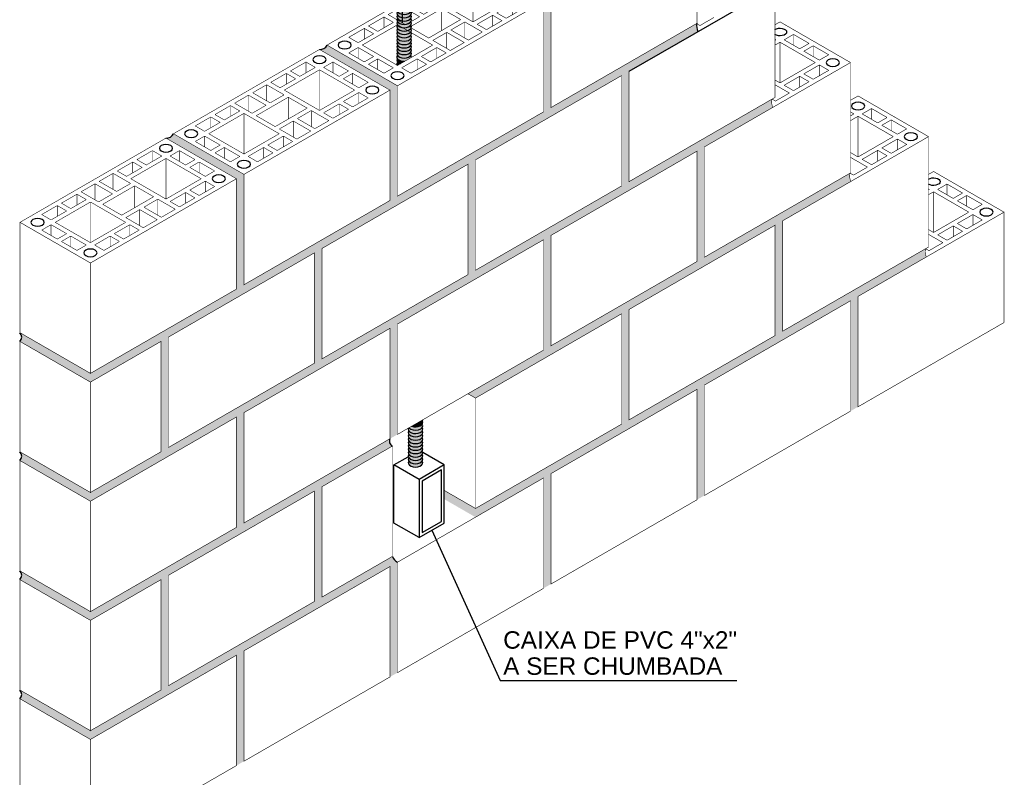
# Model space of a CAD drawing. Extents: x -98 to 248, y -55 to 13.
# Tile 54 of 117: x 149 to 159, y -51 to -44. Entities that reach past the tile are written whole.
import ezdxf

# ---------------------------------------------------------------- set-up
doc = ezdxf.new("R2010")
doc.units = 0
doc.header["$LTSCALE"] = 0.01
doc.styles.add('Arial', font='arial.ttf', dxfattribs={"height": 0.1})
doc.dimstyles.get("Standard").update_dxf_attribs({"dimtxt": 0.18, "dimasz": 0.18, "dimexe": 0.18, "dimexo": 0.0625, "dimgap": 0.09, "dimtad": 0, "dimtih": 1, "dimtoh": 1, "dimdec": 4, "dimzin": 0, "dimdsep": 46, "dimtxsty": 'Standard', "dimcen": 0.09, "dimadec": 0, "dimazin": 0, "dimtfac": 1, "dimtdec": 4, "dimtofl": 0, "dimtmove": 0, "dimatfit": 3, "dimfxl": 1, "dimtolj": 1, "dimtzin": 0, "dimarcsym": 0})

# ---------------------------------------------------------------- blocks, each defined once
blk = doc.blocks.new('A$C138C03AF')
at = {"color": 34, "const_width": 0.001}
for points in [[(0.0043, 0.1425), (0.1299, 0.215)], [(0.1299, 0.215), (0.2511, 0.145)], [(0.0799, 0.1779), (0.1067, 0.1934)], [(0.1067, 0.1934), (0.1067, 0.1748)], [(0.1067, 0.1934), (0.1228, 0.1841)], [(0.137, 0.1841), (0.1531, 0.1934)], [(0.1531, 0.1934), (0.1531, 0.1748)], [(0.1531, 0.1934), (0.1799, 0.1779)], [(0.0461, 0.1584), (0.0728, 0.1738)], [(0.0693, 0.145), (0.1299, 0.18)], [(0.0728, 0.1738), (0.0728, 0.1552)], [(0.0728, 0.1738), (0.0889, 0.1645)], [(0.0799, 0.1779), (0.096, 0.1686)], [(0.096, 0.1686), (0.1228, 0.1841)], [(0.1299, 0.18), (0.1299, 0.11)], [(0.1299, 0.18), (0.1905, 0.145)], [(0.137, 0.1841), (0.1638, 0.1686)], [(0.1638, 0.1686), (0.1799, 0.1779)], [(0.1709, 0.1645), (0.187, 0.1738)], [(0.187, 0.1738), (0.187, 0.1552)], [(0.187, 0.1738), (0.2137, 0.1584)], [(0.015, 0.1404), (0.039, 0.1543)], [(0.039, 0.1543), (0.039, 0.1266)], [(0.039, 0.1543), (0.0691, 0.1369)], [(0.0461, 0.1584), (0.0622, 0.1491)], [(0.0622, 0.1491), (0.0889, 0.1645)], [(0.1709, 0.1645), (0.1976, 0.1491)], [(0.2137, 0.1584), (0.1976, 0.1491)], [(0.0043, 0.1425), (-0.1212, 0.07)], [(0.0079, 0.1363), (-0.0161, 0.1225)], [(0, 0), (0.2511, 0.145)], [(0.0079, 0.1363), (0.038, 0.1189)], [(0.015, 0.1404), (0.0451, 0.123)], [(0.0451, 0.123), (0.0691, 0.1369)], [(0.0693, 0.145), (0.1299, 0.11)], [(0.1905, 0.145), (0.1299, 0.11)], [(0.1976, 0.1409), (0.1709, 0.1254)], [(0.1976, 0.1409), (0.1976, 0.1223)], [(0.1976, 0.1409), (0.2137, 0.1316)], [(-0.0232, 0.1184), (-0.05, 0.1029)], [(-0.0232, 0.1184), (-0.0232, 0.0998)], [(-0.0232, 0.1184), (-0.0071, 0.1091)], [(-0.0161, 0.1225), (0.014, 0.1051)], [(0.038, 0.1189), (0.014, 0.1051)], [(0.0487, 0.1169), (0.0762, 0.1328)], [(0.0762, 0.1328), (0.0762, 0.0952)], [(0.0762, 0.1328), (0.1088, 0.114)], [(0.1638, 0.1213), (0.137, 0.1059)], [(0.1638, 0.1213), (0.1638, 0.1027)], [(0.1638, 0.1213), (0.1799, 0.112)], [(0.1709, 0.1254), (0.187, 0.1161)], [(0.2137, 0.1316), (0.187, 0.1161)], [(0, 0.105), (-0.0606, 0.07)], [(-0.05, 0.1029), (-0.0339, 0.0936)], [(-0.0071, 0.1091), (-0.0339, 0.0936)], [(0, 0.105), (0.0606, 0.07)], [(0.0487, 0.1169), (0.0211, 0.101)], [(0.1088, 0.114), (0.0812, 0.0981)], [(0.1159, 0.1099), (0.0919, 0.096)], [(0.1159, 0.1099), (0.1159, 0.0822)], [(0.1159, 0.1099), (0.146, 0.0925)], [(0.137, 0.1059), (0.1531, 0.0966)], [(0.1799, 0.112), (0.1531, 0.0966)], [(-0.0571, 0.0988), (-0.0838, 0.0834)], [(-0.041, 0.0895), (-0.0677, 0.0741)], [(-0.0571, 0.0988), (-0.0571, 0.0802)], [(-0.0571, 0.0988), (-0.041, 0.0895)], [(0.0211, 0.101), (0.0537, 0.0822)], [(0.0537, 0.0822), (0.0812, 0.0981)], [(0.0608, 0.0781), (0.0848, 0.0919)], [(0.0848, 0.0919), (0.0848, 0.0642)], [(0.0848, 0.0919), (0.1149, 0.0745)], [(0.0919, 0.096), (0.122, 0.0786)], [(0.146, 0.0925), (0.122, 0.0786)], [(-0.1212, 0.07), (0, 0)], [(-0.0838, 0.0834), (-0.0677, 0.0741)], [(-0.0606, 0.07), (0, 0.035)], [(0, 0.035), (0.0606, 0.07)], [(0.0608, 0.0781), (0.0909, 0.0607)], [(0.0909, 0.0607), (0.1149, 0.0745)], [(-0.0677, 0.0659), (-0.0838, 0.0566)], [(-0.0838, 0.0566), (-0.0571, 0.0411)], [(-0.0677, 0.0659), (-0.0677, 0.0473)], [(-0.0677, 0.0659), (-0.041, 0.0504)], [(-0.041, 0.0504), (-0.0571, 0.0411)], [(0.041, 0.0504), (0.0677, 0.0659)], [(0.041, 0.0504), (0.0571, 0.0411)], [(0.0571, 0.0411), (0.0838, 0.0566)], [(0.0677, 0.0659), (0.0677, 0.0473)], [(0.0677, 0.0659), (0.0838, 0.0566)], [(-0.0339, 0.0463), (-0.05, 0.037)], [(-0.05, 0.037), (-0.0232, 0.0216)], [(-0.0339, 0.0463), (-0.0339, 0.0277)], [(-0.0339, 0.0463), (-0.0071, 0.0309)], [(0.0071, 0.0309), (0.0339, 0.0463)], [(0.0232, 0.0216), (0.05, 0.037)], [(0.0339, 0.0463), (0.0339, 0.0277)], [(0.0339, 0.0463), (0.05, 0.037)], [(-0.0232, 0.0216), (-0.0071, 0.0309)], [(0.0071, 0.0309), (0.0232, 0.0216)]]:
    blk.add_lwpolyline(points, dxfattribs=at)
at = {"color": 34, "extrusion": (0, 0, -1)}
for centre in [(0.1299, 0.1975), (0.2208, 0.145), (0, 0.0175)]:
    blk.add_ellipse(centre, major_axis=(0.0114, 0), ratio=0.577332, start_param=3.141593, end_param=9.424778, dxfattribs=at)
blk.add_ellipse((-0.0909, 0.07), major_axis=(-0.0114, 0), ratio=0.577332, dxfattribs=at)
blk = doc.blocks.new('A$C64AF29C9')
at = {"color": 34, "const_width": 0.001}
for points in [[(0.0047, 0.1558), (0.1421, 0.2351)], [(0.1421, 0.2351), (0.2746, 0.1586)], [(0.0874, 0.1946), (0.1167, 0.2115)], [(0.1167, 0.2115), (0.1167, 0.1911)], [(0.1167, 0.2115), (0.1343, 0.2013)], [(0.1498, 0.2013), (0.1674, 0.2115)], [(0.1674, 0.2115), (0.1674, 0.1911)], [(0.1674, 0.2115), (0.1967, 0.1946)], [(0.0504, 0.1732), (0.0796, 0.1901)], [(0.0758, 0.1586), (0.1421, 0.1968)], [(0.0796, 0.1901), (0.0796, 0.1698)], [(0.0796, 0.1901), (0.0973, 0.1799)], [(0.0874, 0.1946), (0.105, 0.1844)], [(0.105, 0.1844), (0.1343, 0.2013)], [(0.1421, 0.1968), (0.1421, 0.1203)], [(0.1421, 0.1968), (0.2083, 0.1586)], [(0.1498, 0.2013), (0.1791, 0.1844)], [(0.1791, 0.1844), (0.1967, 0.1946)], [(0.1868, 0.1799), (0.2045, 0.1901)], [(0.2045, 0.1901), (0.2045, 0.1698)], [(0.2045, 0.1901), (0.2337, 0.1732)], [(0.0164, 0.1536), (0.0426, 0.1687)], [(0.0426, 0.1687), (0.0426, 0.1384)], [(0.0426, 0.1687), (0.0756, 0.1497)], [(0.0504, 0.1732), (0.068, 0.163)], [(0.068, 0.163), (0.0973, 0.1799)], [(0.1868, 0.1799), (0.2161, 0.163)], [(0.2337, 0.1732), (0.2161, 0.163)], [(0.0047, 0.1558), (-0.1326, 0.0765)], [(0.0086, 0.1491), (-0.0176, 0.134)], [(0, 0), (0.2746, 0.1586)], [(0.0086, 0.1491), (0.0086, 0.1188)], [(0.0086, 0.1491), (0.0416, 0.1301)], [(0.0164, 0.1536), (0.0493, 0.1346)], [(0.0493, 0.1346), (0.0756, 0.1497)], [(0.0758, 0.1586), (0.1421, 0.1203)], [(0.2083, 0.1586), (0.1421, 0.1203)], [(0.2161, 0.1541), (0.1868, 0.1372)], [(0.2161, 0.1541), (0.2161, 0.1337)], [(0.2161, 0.1541), (0.2337, 0.1439)], [(-0.0254, 0.1295), (-0.0546, 0.1126)], [(-0.0254, 0.1295), (-0.0254, 0.1091)], [(-0.0254, 0.1295), (-0.0078, 0.1193)], [(-0.0176, 0.134), (0.0153, 0.1149)], [(0.0416, 0.1301), (0.0153, 0.1149)], [(0.0532, 0.1278), (0.0833, 0.1452)], [(0.0833, 0.1452), (0.0833, 0.1041)], [(0.0833, 0.1452), (0.1189, 0.1247)], [(0.1791, 0.1327), (0.1498, 0.1158)], [(0.1791, 0.1327), (0.1791, 0.1124)], [(0.1791, 0.1327), (0.1967, 0.1225)], [(0.1868, 0.1372), (0.2045, 0.127)], [(0.2337, 0.1439), (0.2045, 0.127)], [(0, 0.1148), (-0.0663, 0.0765)], [(-0.0546, 0.1126), (-0.037, 0.1024)], [(-0.0078, 0.1193), (-0.037, 0.1024)], [(0, 0.1148), (0, 0.0383)], [(0, 0.1148), (0.0663, 0.0765)], [(0.0532, 0.1278), (0.0231, 0.1104)], [(0.1189, 0.1247), (0.0888, 0.1073)], [(0.1267, 0.1202), (0.1005, 0.105)], [(0.1267, 0.1202), (0.1267, 0.0899)], [(0.1267, 0.1202), (0.1597, 0.1011)], [(0.1498, 0.1158), (0.1674, 0.1056)], [(0.1967, 0.1225), (0.1674, 0.1056)], [(-0.0624, 0.1081), (-0.0917, 0.0912)], [(-0.0448, 0.0979), (-0.0741, 0.081)], [(-0.0624, 0.1081), (-0.0624, 0.0878)], [(-0.0624, 0.1081), (-0.0448, 0.0979)], [(0.0231, 0.1104), (0.0587, 0.0899)], [(0.0587, 0.0899), (0.0888, 0.1073)], [(0.0665, 0.0854), (0.0927, 0.1005)], [(0.0927, 0.1005), (0.0927, 0.0703)], [(0.0927, 0.1005), (0.1257, 0.0815)], [(0.1005, 0.105), (0.1334, 0.086)], [(0.1597, 0.1011), (0.1334, 0.086)], [(-0.1326, 0.0765), (0, 0)], [(-0.0917, 0.0912), (-0.0741, 0.081)], [(-0.0663, 0.0765), (0, 0.0383)], [(0, 0.0383), (0.0663, 0.0765)], [(0.0665, 0.0854), (0.0994, 0.0664)], [(0.0994, 0.0664), (0.1257, 0.0815)], [(-0.0741, 0.0721), (-0.0917, 0.0619)], [(-0.0917, 0.0619), (-0.0624, 0.045)], [(-0.0741, 0.0721), (-0.0741, 0.0517)], [(-0.0741, 0.0721), (-0.0448, 0.0552)], [(-0.0448, 0.0552), (-0.0624, 0.045)], [(0.0448, 0.0552), (0.0741, 0.0721)], [(0.0448, 0.0552), (0.0624, 0.045)], [(0.0624, 0.045), (0.0917, 0.0619)], [(0.0741, 0.0721), (0.0741, 0.0517)], [(0.0741, 0.0721), (0.0917, 0.0619)], [(-0.037, 0.0507), (-0.0546, 0.0405)], [(-0.0546, 0.0405), (-0.0254, 0.0236)], [(-0.037, 0.0507), (-0.037, 0.0303)], [(-0.037, 0.0507), (-0.0078, 0.0338)], [(0.0078, 0.0338), (0.037, 0.0507)], [(0.0254, 0.0236), (0.0546, 0.0405)], [(0.037, 0.0507), (0.037, 0.0303)], [(0.037, 0.0507), (0.0546, 0.0405)], [(-0.0254, 0.0236), (-0.0078, 0.0338)], [(0.0078, 0.0338), (0.0254, 0.0236)]]:
    blk.add_lwpolyline(points, dxfattribs=at)
at = {"color": 34, "extrusion": (0, 0, -1)}
for centre in [(0.1421, 0.216), (0.2415, 0.1586), (0, 0.0191)]:
    blk.add_ellipse(centre, major_axis=(0.0125, 0), ratio=0.577332, start_param=3.141593, end_param=9.424778, dxfattribs=at)
blk.add_ellipse((-0.0994, 0.0765), major_axis=(-0.0125, 0), ratio=0.577332, dxfattribs=at)
blk = doc.blocks.new('A$C23FF663B')
at = {"color": 34, "const_width": 0.001}
for points in [[(-0.1342, 0.0625), (-0.1212, 0.07)], [(-0.1212, 0.07), (0, 0)], [(-0.1342, 0.0425), (-0.1283, 0.0391)], [(-0.1342, 0.0357), (-0.1283, 0.0391)], [(-0.1342, 0.0275), (-0.1212, 0.035)], [(-0.1212, 0.035), (-0.1212, -0.035)], [(-0.1212, 0.035), (-0.0606, 0)], [(-0.1141, 0.0391), (-0.098, 0.0484)], [(-0.1141, 0.0391), (-0.0874, 0.0236)], [(-0.098, 0.0484), (-0.098, 0.0298)], [(-0.098, 0.0484), (-0.0713, 0.0329)], [(-0.0874, 0.0236), (-0.0713, 0.0329)], [(-0.0803, 0.0195), (-0.0642, 0.0288)], [(-0.0803, 0.0195), (-0.0535, 0.0041)], [(-0.0642, 0.0288), (-0.0642, 0.0102)], [(-0.0642, 0.0288), (-0.0374, 0.0134)], [(-0.0606, 0), (-0.1212, -0.035)], [(-0.0374, 0.0134), (-0.0535, 0.0041)], [(-0.0535, -0.0041), (-0.0803, -0.0195)], [(-0.0374, -0.0134), (-0.0642, -0.0288)], [(-0.0535, -0.0041), (-0.0535, -0.0227)], [(-0.0535, -0.0041), (-0.0374, -0.0134)], [(-0.1342, -0.0275), (-0.1212, -0.035)], [(-0.0874, -0.0236), (-0.1141, -0.0391)], [(-0.0713, -0.0329), (-0.098, -0.0484)], [(-0.0874, -0.0236), (-0.0874, -0.0422)], [(-0.0874, -0.0236), (-0.0713, -0.0329)], [(-0.0803, -0.0195), (-0.0642, -0.0288)], [(-0.1342, -0.0357), (-0.1051, -0.0525)], [(-0.1141, -0.0391), (-0.098, -0.0484)], [(-0.135, -0.0629), (-0.1291, -0.0663)], [(-0.1051, -0.0525), (-0.1291, -0.0663)]]:
    blk.add_lwpolyline(points, dxfattribs=at)
at = {"color": 34, "extrusion": (0, 0, -1)}
for centre in [(-0.1212, 0.0525), (-0.0303, 0)]:
    blk.add_ellipse(centre, major_axis=(0.0114, 0), ratio=0.577332, start_param=3.141593, end_param=9.424778, dxfattribs=at)
blk = doc.blocks.new('A$C6AAB7626')
at = {"color": 34, "const_width": 0.001}
for points in [[(-0.1299, 0.065), (-0.1212, 0.07)], [(-0.1212, 0.07), (0, 0)], [(-0.1299, 0.04), (-0.1283, 0.0391)], [(-0.1299, 0.0382), (-0.1283, 0.0391)], [(-0.1299, 0.03), (-0.1212, 0.035)], [(-0.1212, 0.035), (-0.1212, -0.035)], [(-0.1212, 0.035), (-0.0606, 0)], [(-0.1141, 0.0391), (-0.098, 0.0484)], [(-0.1141, 0.0391), (-0.0874, 0.0236)], [(-0.098, 0.0484), (-0.098, 0.0298)], [(-0.098, 0.0484), (-0.0713, 0.0329)], [(-0.0874, 0.0236), (-0.0713, 0.0329)], [(-0.0803, 0.0195), (-0.0642, 0.0288)], [(-0.0803, 0.0195), (-0.0535, 0.0041)], [(-0.0642, 0.0288), (-0.0642, 0.0102)], [(-0.0642, 0.0288), (-0.0374, 0.0134)], [(-0.0606, 0), (-0.1212, -0.035)], [(-0.0374, 0.0134), (-0.0535, 0.0041)], [(-0.0535, -0.0041), (-0.0803, -0.0195)], [(-0.0374, -0.0134), (-0.0642, -0.0288)], [(-0.0535, -0.0041), (-0.0535, -0.0227)], [(-0.0535, -0.0041), (-0.0374, -0.0134)], [(-0.1299, -0.03), (-0.1212, -0.035)], [(-0.0874, -0.0236), (-0.1141, -0.0391)], [(-0.0713, -0.0329), (-0.098, -0.0484)], [(-0.0874, -0.0236), (-0.0874, -0.0422)], [(-0.0874, -0.0236), (-0.0713, -0.0329)], [(-0.0803, -0.0195), (-0.0642, -0.0288)], [(-0.1299, -0.0382), (-0.1051, -0.0525)], [(-0.1141, -0.0391), (-0.098, -0.0484)], [(-0.135, -0.0629), (-0.1291, -0.0663)], [(-0.1051, -0.0525), (-0.1291, -0.0663)]]:
    blk.add_lwpolyline(points, dxfattribs=at)
at = {"color": 34, "extrusion": (0, 0, -1)}
for centre, start_param, end_param in [((-0.1212, 0.0525), 3.848568, 8.717802), ((-0.0303, 0), 3.141593, 9.424778)]:
    blk.add_ellipse(centre, major_axis=(0.0114, 0), ratio=0.577332, start_param=start_param, end_param=end_param, dxfattribs=at)
blk = doc.blocks.new('A$C743468CE')
at = {"linetype": 'ByBlock'}
h = blk.add_hatch(color=40, dxfattribs=at)
edge = h.paths.add_edge_path()
edge.add_ellipse((-0.0492, 0.1409), major_axis=(0.0125, 0), ratio=0.577332, start_angle=0, end_angle=360)
edge = h.paths.add_edge_path(flags=16)
edge.add_ellipse((-0.0492, 0.1409), major_axis=(0.01, 0), ratio=0.577332, start_angle=0, end_angle=360)
h = blk.add_hatch(color=40, dxfattribs=at)
edge = h.paths.add_edge_path()
edge.add_ellipse((-0.0492, 0.1351), major_axis=(0.0125, 0), ratio=0.577332, start_angle=156.4218, end_angle=383.5782)
edge.add_ellipse((-0.0492, 0.1409), major_axis=(0.0125, 0), ratio=0.577332, start_angle=203.5782, end_angle=336.4218, ccw=False)
h = blk.add_hatch(color=40, dxfattribs=at)
edge = h.paths.add_edge_path()
edge.add_ellipse((-0.0492, 0.1294), major_axis=(0.0125, 0), ratio=0.577332, start_angle=156.4218, end_angle=383.5782)
edge.add_ellipse((-0.0492, 0.1351), major_axis=(0.0125, 0), ratio=0.577332, start_angle=203.5782, end_angle=336.4218, ccw=False)
h = blk.add_hatch(color=40, dxfattribs=at)
edge = h.paths.add_edge_path()
edge.add_ellipse((-0.0492, 0.1236), major_axis=(0.0125, 0), ratio=0.577332, start_angle=156.4218, end_angle=383.5782)
edge.add_ellipse((-0.0492, 0.1294), major_axis=(0.0125, 0), ratio=0.577332, start_angle=203.5782, end_angle=336.4218, ccw=False)
h = blk.add_hatch(color=40, dxfattribs=at)
edge = h.paths.add_edge_path()
edge.add_ellipse((-0.0492, 0.1178), major_axis=(0.0125, 0), ratio=0.577332, start_angle=156.4218, end_angle=383.5782)
edge.add_ellipse((-0.0492, 0.1236), major_axis=(0.0125, 0), ratio=0.577332, start_angle=203.5782, end_angle=336.4218, ccw=False)
h = blk.add_hatch(color=40, dxfattribs=at)
edge = h.paths.add_edge_path()
edge.add_ellipse((-0.0492, 0.112), major_axis=(0.0125, 0), ratio=0.577332, start_angle=156.4218, end_angle=383.5782)
edge.add_ellipse((-0.0492, 0.1178), major_axis=(0.0125, 0), ratio=0.577332, start_angle=203.5782, end_angle=336.4218, ccw=False)
h = blk.add_hatch(color=40, dxfattribs=at)
edge = h.paths.add_edge_path()
edge.add_ellipse((-0.0492, 0.1063), major_axis=(0.0125, 0), ratio=0.577332, start_angle=156.4218, end_angle=383.5782)
edge.add_ellipse((-0.0492, 0.112), major_axis=(0.0125, 0), ratio=0.577332, start_angle=203.5782, end_angle=336.4218, ccw=False)
h = blk.add_hatch(color=40, dxfattribs=at)
edge = h.paths.add_edge_path()
edge.add_ellipse((-0.0492, 0.1005), major_axis=(0.0125, 0), ratio=0.577332, start_angle=156.4218, end_angle=383.5782)
edge.add_ellipse((-0.0492, 0.1063), major_axis=(0.0125, 0), ratio=0.577332, start_angle=203.5782, end_angle=336.4218, ccw=False)
h = blk.add_hatch(color=40, dxfattribs=at)
edge = h.paths.add_edge_path()
edge.add_ellipse((-0.0492, 0.0947), major_axis=(0.0125, 0), ratio=0.577332, start_angle=156.4218, end_angle=383.5782)
edge.add_ellipse((-0.0492, 0.1005), major_axis=(0.0125, 0), ratio=0.577332, start_angle=203.5782, end_angle=336.4218, ccw=False)
h = blk.add_hatch(color=40, dxfattribs=at)
edge = h.paths.add_edge_path()
edge.add_ellipse((-0.0492, 0.0889), major_axis=(0.0125, 0), ratio=0.577332, start_angle=156.4218, end_angle=383.5782)
edge.add_ellipse((-0.0492, 0.0947), major_axis=(0.0125, 0), ratio=0.577332, start_angle=203.5782, end_angle=336.4218, ccw=False)
h = blk.add_hatch(color=40, dxfattribs=at)
edge = h.paths.add_edge_path()
edge.add_ellipse((-0.0492, 0.0832), major_axis=(0.0125, 0), ratio=0.577332, start_angle=156.4218, end_angle=383.5782)
edge.add_ellipse((-0.0492, 0.0889), major_axis=(0.0125, 0), ratio=0.577332, start_angle=203.5782, end_angle=336.4218, ccw=False)
h = blk.add_hatch(color=40, dxfattribs=at)
edge = h.paths.add_edge_path()
edge.add_ellipse((-0.0492, 0.0774), major_axis=(0.0125, 0), ratio=0.577332, start_angle=156.4218, end_angle=383.5782)
edge.add_ellipse((-0.0492, 0.0832), major_axis=(0.0125, 0), ratio=0.577332, start_angle=203.5782, end_angle=336.4218, ccw=False)
h = blk.add_hatch(color=40, dxfattribs=at)
edge = h.paths.add_edge_path()
edge.add_ellipse((-0.0492, 0.0716), major_axis=(0.0125, 0), ratio=0.577332, start_angle=156.4218, end_angle=383.5782)
edge.add_ellipse((-0.0492, 0.0774), major_axis=(0.0125, 0), ratio=0.577332, start_angle=203.5782, end_angle=336.4218, ccw=False)
h = blk.add_hatch(color=40, dxfattribs=at)
edge = h.paths.add_edge_path()
edge.add_ellipse((-0.0492, 0.0659), major_axis=(0.0125, 0), ratio=0.577332, start_angle=156.4218, end_angle=383.5782)
edge.add_ellipse((-0.0492, 0.0716), major_axis=(0.0125, 0), ratio=0.577332, start_angle=203.5782, end_angle=336.4218, ccw=False)
h = blk.add_hatch(color=40, dxfattribs=at)
edge = h.paths.add_edge_path()
edge.add_ellipse((-0.0492, 0.0601), major_axis=(0.0125, 0), ratio=0.577332, start_angle=156.4218, end_angle=383.5782)
edge.add_ellipse((-0.0492, 0.0659), major_axis=(0.0125, 0), ratio=0.577332, start_angle=203.5782, end_angle=336.4218, ccw=False)
h = blk.add_hatch(color=40, dxfattribs=at)
edge = h.paths.add_edge_path()
edge.add_ellipse((-0.0492, 0.0543), major_axis=(0.0125, 0), ratio=0.577332, start_angle=156.4218, end_angle=383.5782)
edge.add_ellipse((-0.0492, 0.0601), major_axis=(0.0125, 0), ratio=0.577332, start_angle=203.5782, end_angle=336.4218, ccw=False)
h = blk.add_hatch(color=40, dxfattribs=at)
edge = h.paths.add_edge_path()
edge.add_ellipse((-0.0492, 0.0485), major_axis=(0.0125, 0), ratio=0.577332, start_angle=156.4218, end_angle=383.5782)
edge.add_ellipse((-0.0492, 0.0543), major_axis=(0.0125, 0), ratio=0.577332, start_angle=203.5782, end_angle=336.4218, ccw=False)
h = blk.add_hatch(color=40, dxfattribs=at)
edge = h.paths.add_edge_path()
edge.add_ellipse((-0.0492, 0.0428), major_axis=(0.0125, 0), ratio=0.577332, start_angle=156.4218, end_angle=383.5782)
edge.add_ellipse((-0.0492, 0.0485), major_axis=(0.0125, 0), ratio=0.577332, start_angle=203.5782, end_angle=336.4218, ccw=False)
h = blk.add_hatch(color=40, dxfattribs=at)
edge = h.paths.add_edge_path()
edge.add_ellipse((-0.0492, 0.037), major_axis=(0.0125, 0), ratio=0.577332, start_angle=156.4218, end_angle=383.5782)
edge.add_ellipse((-0.0492, 0.0428), major_axis=(0.0125, 0), ratio=0.577332, start_angle=203.5782, end_angle=336.4218, ccw=False)
h = blk.add_hatch(color=40, dxfattribs=at)
edge = h.paths.add_edge_path()
edge.add_ellipse((-0.0492, 0.0312), major_axis=(0.0125, 0), ratio=0.577332, start_angle=156.4218, end_angle=383.5782)
edge.add_ellipse((-0.0492, 0.037), major_axis=(0.0125, 0), ratio=0.577332, start_angle=203.5782, end_angle=336.4218, ccw=False)
h = blk.add_hatch(color=40, dxfattribs=at)
edge = h.paths.add_edge_path()
edge.add_ellipse((-0.0492, 0.0254), major_axis=(0.0125, 0), ratio=0.577332, start_angle=156.4218, end_angle=383.5782)
edge.add_ellipse((-0.0492, 0.0312), major_axis=(0.0125, 0), ratio=0.577332, start_angle=203.5782, end_angle=336.4218, ccw=False)
h = blk.add_hatch(color=40, dxfattribs=at)
edge = h.paths.add_edge_path()
edge.add_ellipse((-0.0492, 0.0197), major_axis=(0.0125, 0), ratio=0.577332, start_angle=156.4218, end_angle=383.5782)
edge.add_ellipse((-0.0492, 0.0254), major_axis=(0.0125, 0), ratio=0.577332, start_angle=203.5782, end_angle=336.4218, ccw=False)
h = blk.add_hatch(color=40, dxfattribs=at)
edge = h.paths.add_edge_path()
edge.add_ellipse((-0.0492, 0.0139), major_axis=(0.0125, 0), ratio=0.577332, start_angle=156.4218, end_angle=383.5782)
edge.add_ellipse((-0.0492, 0.0197), major_axis=(0.0125, 0), ratio=0.577332, start_angle=203.5782, end_angle=336.4218, ccw=False)
h = blk.add_hatch(color=40, dxfattribs=at)
edge = h.paths.add_edge_path()
edge.add_ellipse((-0.0492, 0.0081), major_axis=(0.0125, 0), ratio=0.577332, start_angle=156.4218, end_angle=383.5782)
edge.add_ellipse((-0.0492, 0.0139), major_axis=(0.0125, 0), ratio=0.577332, start_angle=203.5782, end_angle=336.4218, ccw=False)
h = blk.add_hatch(color=40, dxfattribs=at)
edge = h.paths.add_edge_path()
edge.add_ellipse((-0.0492, 0.0023), major_axis=(0.0125, 0), ratio=0.577332, start_angle=156.4218, end_angle=383.5782)
edge.add_ellipse((-0.0492, 0.0081), major_axis=(0.0125, 0), ratio=0.577332, start_angle=203.5782, end_angle=336.4218, ccw=False)
h = blk.add_hatch(color=40, dxfattribs=at)
edge = h.paths.add_edge_path()
edge.add_ellipse((-0.0492, -0.0034), major_axis=(0.0125, 0), ratio=0.577332, start_angle=156.4218, end_angle=383.5782)
edge.add_ellipse((-0.0492, 0.0023), major_axis=(0.0125, 0), ratio=0.577332, start_angle=203.5782, end_angle=336.4218, ccw=False)
h = blk.add_hatch(color=40, dxfattribs=at)
edge = h.paths.add_edge_path()
edge.add_ellipse((-0.0492, -0.0092), major_axis=(0.0125, 0), ratio=0.577332, start_angle=156.4218, end_angle=383.5782)
edge.add_ellipse((-0.0492, -0.0034), major_axis=(0.0125, 0), ratio=0.577332, start_angle=203.5782, end_angle=336.4218, ccw=False)
h = blk.add_hatch(color=40, dxfattribs=at)
edge = h.paths.add_edge_path()
edge.add_ellipse((-0.0492, -0.015), major_axis=(0.0125, 0), ratio=0.577332, start_angle=156.4218, end_angle=383.5782)
edge.add_ellipse((-0.0492, -0.0092), major_axis=(0.0125, 0), ratio=0.577332, start_angle=203.5782, end_angle=336.4218, ccw=False)
h = blk.add_hatch(color=40, dxfattribs=at)
edge = h.paths.add_edge_path()
edge.add_ellipse((-0.0492, -0.0207), major_axis=(0.0125, 0), ratio=0.577332, start_angle=356.4163, end_angle=383.5782)
edge.add_ellipse((-0.0492, -0.015), major_axis=(0.0125, 0), ratio=0.577332, start_angle=203.5782, end_angle=336.4218, ccw=False)
edge.add_ellipse((-0.0492, -0.0207), major_axis=(0.0125, 0), ratio=0.577332, start_angle=156.4218, end_angle=203.5782)
edge.add_ellipse((-0.0492, -0.0207), major_axis=(0.0125, 0), ratio=0.577332, start_angle=203.5782, end_angle=273.5837)
edge.add_line((-0.0484, -0.0279), (-0.0367, -0.0212))
for points in [[(-0.0562, -0.0325), (-0.0484, -0.0279), (-0.0487, -0.028), (-0.0492, -0.028), (-0.0496, -0.028), (-0.0501, -0.0279), (-0.0505, -0.0279), (-0.051, -0.0279), (-0.0514, -0.0278), (-0.0519, -0.0278), (-0.0523, -0.0277), (-0.0528, -0.0277), (-0.0532, -0.0276), (-0.0536, -0.0275), (-0.054, -0.0274), (-0.0545, -0.0273), (-0.0549, -0.0272), (-0.0553, -0.0271), (-0.0557, -0.0269), (-0.056, -0.0268), (-0.0564, -0.0266), (-0.0568, -0.0265), (-0.0571, -0.0263), (-0.0575, -0.0262), (-0.0578, -0.026), (-0.0581, -0.0258), (-0.0584, -0.0256), (-0.0587, -0.0254), (-0.059, -0.0252), (-0.0593, -0.025), (-0.0596, -0.0248), (-0.0598, -0.0246), (-0.06, -0.0243), (-0.0603, -0.0241), (-0.0605, -0.0239), (-0.0606, -0.0236), (-0.0609, -0.024), (-0.0612, -0.0245), (-0.0614, -0.0249), (-0.0615, -0.0253), (-0.0616, -0.0258), (-0.0617, -0.0262), (-0.0617, -0.0267), (-0.0616, -0.0271), (-0.0616, -0.0276), (-0.0614, -0.028), (-0.0612, -0.0284), (-0.061, -0.0289), (-0.0607, -0.0293), (-0.0604, -0.0297), (-0.0601, -0.0301), (-0.0597, -0.0305), (-0.0592, -0.0308), (-0.0587, -0.0312), (-0.0582, -0.0315), (-0.0577, -0.0318), (-0.0571, -0.0321), (-0.0565, -0.0324)], [(-0.0606, -0.035), (-0.0563, -0.0325), (-0.0564, -0.0324), (-0.0568, -0.0323), (-0.0571, -0.0321), (-0.0575, -0.0319), (-0.0578, -0.0317), (-0.0581, -0.0316), (-0.0584, -0.0314), (-0.0587, -0.0312), (-0.059, -0.031), (-0.0593, -0.0308), (-0.0596, -0.0306), (-0.0598, -0.0303), (-0.06, -0.0301), (-0.0603, -0.0299), (-0.0605, -0.0296), (-0.0606, -0.0294), (-0.0609, -0.0298), (-0.0612, -0.0302), (-0.0614, -0.0307), (-0.0615, -0.0311), (-0.0616, -0.0316), (-0.0617, -0.032), (-0.0617, -0.0325), (-0.0616, -0.0329), (-0.0616, -0.0333), (-0.0614, -0.0338), (-0.0612, -0.0342), (-0.061, -0.0346), (-0.0609, -0.0349)]]:
    blk.add_hatch(color=40, dxfattribs=at).paths.add_polyline_path(points)
blk.add_lwpolyline([(-0.0527, 0.0663), (-0.0527, 0.0386)])
for centre, start_param, end_param in [((-0.0492, 0.1351), 2.730076, 6.694702), ((-0.0492, 0.1294), 2.730076, 6.694702), ((-0.0492, 0.1236), 2.730076, 6.694702), ((-0.0492, 0.1178), 2.730076, 6.694702), ((-0.0492, 0.112), 2.730076, 6.694702), ((-0.0492, 0.1063), 2.730076, 6.694702), ((-0.0492, 0.1005), 2.730076, 6.694702), ((-0.0492, 0.0947), 2.730076, 6.694702), ((-0.0492, 0.0889), 2.730076, 6.694702), ((-0.0492, 0.0832), 2.730076, 6.694702), ((-0.0492, 0.0774), 2.730076, 6.694702), ((-0.0492, 0.0716), 2.730076, 6.694702), ((-0.0492, 0.0659), 2.730076, 6.694702), ((-0.0492, 0.0601), 2.730076, 6.694702), ((-0.0492, 0.0543), 2.730076, 6.694702), ((-0.0492, 0.0485), 2.730076, 6.694702), ((-0.0492, 0.0428), 2.730076, 6.694702), ((-0.0492, 0.037), 2.730076, 6.694702), ((-0.0492, 0.0312), 2.730076, 6.694702), ((-0.0492, 0.0254), 2.730076, 6.694702), ((-0.0492, 0.0197), 2.730076, 6.694702), ((-0.0492, 0.0139), 2.730076, 6.694702), ((-0.0492, 0.0081), 2.730076, 6.694702), ((-0.0492, 0.0023), 2.730076, 6.694702), ((-0.0492, -0.0034), 2.730076, 6.694702), ((-0.0492, -0.0092), 2.730076, 6.694702), ((-0.0492, -0.015), 2.730076, 6.694702), ((-0.0492, -0.0265), 2.730076, 4.112287), ((-0.0492, -0.0207), 2.730076, 4.774937), ((-0.0492, -0.0323), 2.730076, 3.503468), ((-0.0492, -0.0207), 6.220637, 6.694702)]:
    blk.add_ellipse(centre, major_axis=(0.0125, 0), ratio=0.577332, start_param=start_param, end_param=end_param)
for major_axis in [(0.0125, 0), (0.01, 0)]:
    blk.add_ellipse((-0.0492, 0.1409), major_axis=major_axis, ratio=0.577332)
blk = doc.blocks.new('A$C60A73B96')
at = {"linetype": 'ByBlock'}
for points in [[(-0.0338, 0.079), (-0.0331, 0.0788), (-0.0324, 0.0787), (-0.0317, 0.0785), (-0.0309, 0.0784), (-0.0302, 0.0783), (-0.0294, 0.0782), (-0.0287, 0.0782), (-0.0279, 0.0782), (-0.0271, 0.0782), (-0.0263, 0.0782), (-0.0256, 0.0783), (-0.0248, 0.0784), (-0.0241, 0.0785), (-0.0233, 0.0787), (-0.0226, 0.0788), (-0.0219, 0.079), (-0.0213, 0.0793), (-0.0206, 0.0795), (-0.02, 0.0798), (-0.0194, 0.0801), (-0.0189, 0.0804), (-0.0183, 0.0807), (-0.0179, 0.0811), (-0.0174, 0.0814), (-0.017, 0.0818), (-0.0167, 0.0822), (-0.0163, 0.0826), (-0.0161, 0.083), (-0.0158, 0.0835), (-0.0157, 0.0839), (-0.0155, 0.0843), (-0.0154, 0.0848), (-0.0154, 0.0852), (-0.0154, 0.0857), (-0.0154, 0.0861), (-0.0155, 0.0866), (-0.0157, 0.087), (-0.0159, 0.0874), (-0.0161, 0.0878), (-0.0164, 0.0883), (-0.0166, 0.088), (-0.0168, 0.0878), (-0.017, 0.0876), (-0.0173, 0.0873), (-0.0175, 0.0871), (-0.0178, 0.0869), (-0.018, 0.0867), (-0.0183, 0.0865), (-0.0186, 0.0863), (-0.0189, 0.0861), (-0.0193, 0.0859), (-0.0196, 0.0857), (-0.0199, 0.0856), (-0.0203, 0.0854), (-0.0207, 0.0853), (-0.021, 0.0851), (-0.0214, 0.085), (-0.0218, 0.0848), (-0.0222, 0.0847), (-0.0226, 0.0846), (-0.023, 0.0845), (-0.0235, 0.0844), (-0.0239, 0.0843), (-0.0243, 0.0842), (-0.0247, 0.0842), (-0.0252, 0.0841), (-0.0256, 0.0841), (-0.0261, 0.084), (-0.0262, 0.084), (-0.0345, 0.0792)], [(-0.0155, 0.0902), (-0.0262, 0.084), (-0.0256, 0.0841), (-0.0248, 0.0842), (-0.0241, 0.0843), (-0.0233, 0.0844), (-0.0226, 0.0846), (-0.0219, 0.0848), (-0.0213, 0.085), (-0.0206, 0.0853), (-0.02, 0.0855), (-0.0194, 0.0858), (-0.0189, 0.0861), (-0.0183, 0.0865), (-0.0179, 0.0868), (-0.0174, 0.0872), (-0.017, 0.0876), (-0.0167, 0.088), (-0.0163, 0.0884), (-0.0161, 0.0888), (-0.0158, 0.0892), (-0.0157, 0.0897), (-0.0155, 0.0901)], [(-0.0345, 0.0792), (-0.0392, 0.0765), (-0.0391, 0.0764), (-0.0387, 0.076), (-0.0383, 0.0757), (-0.0379, 0.0753), (-0.0374, 0.0749), (-0.0369, 0.0746), (-0.0363, 0.0743), (-0.0358, 0.074), (-0.0351, 0.0737), (-0.0345, 0.0735), (-0.0338, 0.0733), (-0.0331, 0.0731), (-0.0324, 0.0729), (-0.0317, 0.0727), (-0.0309, 0.0726), (-0.0302, 0.0725), (-0.0294, 0.0724), (-0.0287, 0.0724), (-0.0279, 0.0724), (-0.0271, 0.0724), (-0.0263, 0.0724), (-0.0256, 0.0725), (-0.0248, 0.0726), (-0.0241, 0.0727), (-0.0233, 0.0729), (-0.0226, 0.0731), (-0.0219, 0.0733), (-0.0213, 0.0735), (-0.0206, 0.0737), (-0.02, 0.074), (-0.0194, 0.0743), (-0.0189, 0.0746), (-0.0183, 0.0749), (-0.0179, 0.0753), (-0.0174, 0.0757), (-0.017, 0.076), (-0.0167, 0.0764), (-0.0163, 0.0768), (-0.0161, 0.0773), (-0.0158, 0.0777), (-0.0157, 0.0781), (-0.0155, 0.0786), (-0.0154, 0.079), (-0.0154, 0.0794), (-0.0154, 0.0799), (-0.0154, 0.0803), (-0.0155, 0.0808), (-0.0157, 0.0812), (-0.0159, 0.0817), (-0.0161, 0.0821), (-0.0164, 0.0825), (-0.0166, 0.0823), (-0.0168, 0.082), (-0.017, 0.0818), (-0.0173, 0.0816), (-0.0175, 0.0813), (-0.0178, 0.0811), (-0.018, 0.0809), (-0.0183, 0.0807), (-0.0186, 0.0805), (-0.0189, 0.0803), (-0.0193, 0.0801), (-0.0196, 0.08), (-0.0199, 0.0798), (-0.0203, 0.0796), (-0.0207, 0.0795), (-0.021, 0.0793), (-0.0214, 0.0792), (-0.0218, 0.0791), (-0.0222, 0.0789), (-0.0226, 0.0788), (-0.023, 0.0787), (-0.0235, 0.0786), (-0.0239, 0.0785), (-0.0243, 0.0785), (-0.0247, 0.0784), (-0.0252, 0.0783), (-0.0256, 0.0783), (-0.0261, 0.0782), (-0.0265, 0.0782), (-0.027, 0.0782), (-0.0274, 0.0782), (-0.0279, 0.0782), (-0.0283, 0.0782), (-0.0288, 0.0782), (-0.0292, 0.0782), (-0.0297, 0.0782), (-0.0301, 0.0783), (-0.0306, 0.0783), (-0.031, 0.0784), (-0.0315, 0.0785), (-0.0319, 0.0785), (-0.0323, 0.0786), (-0.0327, 0.0787), (-0.0331, 0.0788), (-0.0336, 0.0789), (-0.034, 0.0791), (-0.0343, 0.0792)]]:
    blk.add_hatch(color=40, dxfattribs=at).paths.add_polyline_path(points)
h = blk.add_hatch(color=40, dxfattribs=at)
edge = h.paths.add_edge_path()
edge.add_ellipse((-0.0279, 0.0738), major_axis=(0.0125, 0), ratio=0.577332, start_angle=160.5766, end_angle=383.5782)
edge.add_ellipse((-0.0279, 0.0796), major_axis=(0.0125, 0), ratio=0.577332, start_angle=205.3469, end_angle=336.4218, ccw=False)
edge.add_line((-0.0392, 0.0765), (-0.0397, 0.0762))
h = blk.add_hatch(color=40, dxfattribs=at)
edge = h.paths.add_edge_path()
edge.add_ellipse((-0.0279, 0.0681), major_axis=(0.0125, 0), ratio=0.577332, start_angle=156.4218, end_angle=383.5782)
edge.add_ellipse((-0.0279, 0.0738), major_axis=(0.0125, 0), ratio=0.577332, start_angle=203.5782, end_angle=336.4218, ccw=False)
h = blk.add_hatch(color=40, dxfattribs=at)
edge = h.paths.add_edge_path()
edge.add_ellipse((-0.0279, 0.0623), major_axis=(0.0125, 0), ratio=0.577332, start_angle=156.4218, end_angle=383.5782)
edge.add_ellipse((-0.0279, 0.0681), major_axis=(0.0125, 0), ratio=0.577332, start_angle=203.5782, end_angle=336.4218, ccw=False)
h = blk.add_hatch(color=40, dxfattribs=at)
edge = h.paths.add_edge_path()
edge.add_ellipse((-0.0279, 0.0565), major_axis=(0.0125, 0), ratio=0.577332, start_angle=156.4218, end_angle=383.5782)
edge.add_ellipse((-0.0279, 0.0623), major_axis=(0.0125, 0), ratio=0.577332, start_angle=203.5782, end_angle=336.4218, ccw=False)
h = blk.add_hatch(color=40, dxfattribs=at)
edge = h.paths.add_edge_path()
edge.add_ellipse((-0.0279, 0.0507), major_axis=(0.0125, 0), ratio=0.577332, start_angle=156.4218, end_angle=383.5782)
edge.add_ellipse((-0.0279, 0.0565), major_axis=(0.0125, 0), ratio=0.577332, start_angle=203.5782, end_angle=336.4218, ccw=False)
h = blk.add_hatch(color=40, dxfattribs=at)
edge = h.paths.add_edge_path()
edge.add_ellipse((-0.0279, 0.045), major_axis=(0.0125, 0), ratio=0.577332, start_angle=156.4218, end_angle=383.5782)
edge.add_ellipse((-0.0279, 0.0507), major_axis=(0.0125, 0), ratio=0.577332, start_angle=203.5782, end_angle=336.4218, ccw=False)
h = blk.add_hatch(color=40, dxfattribs=at)
edge = h.paths.add_edge_path()
edge.add_ellipse((-0.0279, 0.0392), major_axis=(0.0125, 0), ratio=0.577332, start_angle=156.4218, end_angle=383.5782)
edge.add_ellipse((-0.0279, 0.045), major_axis=(0.0125, 0), ratio=0.577332, start_angle=203.5782, end_angle=336.4218, ccw=False)
h = blk.add_hatch(color=40, dxfattribs=at)
edge = h.paths.add_edge_path()
edge.add_ellipse((-0.0279, 0.0334), major_axis=(0.0125, 0), ratio=0.577332, start_angle=156.4218, end_angle=383.5782)
edge.add_ellipse((-0.0279, 0.0392), major_axis=(0.0125, 0), ratio=0.577332, start_angle=203.5782, end_angle=336.4218, ccw=False)
h = blk.add_hatch(color=40, dxfattribs=at)
edge = h.paths.add_edge_path()
edge.add_ellipse((-0.0279, 0.0276), major_axis=(0.0125, 0), ratio=0.577332, start_angle=156.4218, end_angle=383.5782)
edge.add_ellipse((-0.0279, 0.0334), major_axis=(0.0125, 0), ratio=0.577332, start_angle=203.5782, end_angle=336.4218, ccw=False)
h = blk.add_hatch(color=40, dxfattribs=at)
edge = h.paths.add_edge_path()
edge.add_ellipse((-0.0279, 0.0219), major_axis=(0.0125, 0), ratio=0.577332, start_angle=156.4218, end_angle=383.5782)
edge.add_ellipse((-0.0279, 0.0276), major_axis=(0.0125, 0), ratio=0.577332, start_angle=203.5782, end_angle=336.4218, ccw=False)
h = blk.add_hatch(color=40, dxfattribs=at)
edge = h.paths.add_edge_path()
edge.add_ellipse((-0.0279, 0.0161), major_axis=(0.0125, 0), ratio=0.577332, start_angle=156.4218, end_angle=383.5782)
edge.add_ellipse((-0.0279, 0.0219), major_axis=(0.0125, 0), ratio=0.577332, start_angle=203.5782, end_angle=336.4218, ccw=False)
for centre, start_param, end_param in [((-0.0279, 0.0854), 4.158413, 6.694702), ((-0.0279, 0.0911), 4.846076, 6.149498), ((-0.0279, 0.0681), 2.730076, 6.694702), ((-0.0279, 0.0738), 2.80259, 6.694702), ((-0.0279, 0.0796), 3.58398, 6.694702), ((-0.0279, 0.0623), 2.730076, 6.694702), ((-0.0279, 0.0565), 2.730076, 6.694702), ((-0.0279, 0.0507), 2.730076, 6.694702), ((-0.0279, 0.045), 2.730076, 6.694702), ((-0.0279, 0.0392), 2.730076, 6.694702), ((-0.0279, 0.0334), 2.730076, 6.694702), ((-0.0279, 0.0276), 2.730076, 6.694702), ((-0.0279, 0.0219), 2.730076, 6.694702), ((-0.0279, 0.0161), 2.730076, 6.694702)]:
    blk.add_ellipse(centre, major_axis=(0.0125, 0), ratio=0.577332, start_param=start_param, end_param=end_param)

msp = doc.modelspace()

# ---------------------------------------------------------------- hatches: boundary and pattern name
for points in [[(155.7056, -43.8112, -0.168475), (155.6976, -43.7294), (154.25, -44.5651), (154.25, -43.47), (153.5512, -43.0666, -0.317115), (153.4763, -43.1098), (154.1752, -43.5132), (154.1752, -44.6083), (152.7276, -45.4441), (152.7276, -45.5305)], [(152.7276, -45.5305), (152.7276, -45.4441), (152.7276, -44.349), (152.0287, -43.9455, -0.317115), (151.9539, -43.9888), (152.6527, -44.3922), (152.6527, -45.4873), (151.2051, -46.323), (151.2051, -45.2279), (150.5063, -44.8245, -0.317115), (150.4314, -44.8677), (151.1302, -45.2712), (151.1302, -46.3663), (151.1302, -46.4527)], [(156.4499, -44.5631, -0.168475), (156.4419, -44.4813), (155.0237, -45.3), (155.0237, -44.2049), (154.9489, -44.2481), (154.9489, -45.3432), (153.5013, -46.179), (153.5013, -45.0839), (153.4264, -45.1271), (153.4264, -46.2222), (151.9788, -47.0579), (151.9788, -45.9628), (151.904, -46.006), (151.904, -47.1011), (151.1302, -47.5478), (151.1302, -47.6343)], [(155.7725, -44.9542), (155.6976, -44.9974), (155.6976, -46.0925), (155.7725, -46.0493)], [(155.0237, -46.568), (156.4713, -45.7323), (156.4713, -46.8274), (156.5462, -46.7841), (156.5462, -45.689), (157.2236, -45.298, -0.168475), (157.2156, -45.2161), (153.4264, -47.4037), (153.5013, -47.447), (154.9489, -46.6112), (154.9489, -47.7063), (155.0237, -47.6631)], [(154.25, -45.8331), (154.1752, -45.8764), (154.1752, -46.9715), (154.25, -46.9282)], [(154.1752, -48.2395), (154.1752, -49.3346), (154.25, -49.2914), (154.25, -48.1963), (155.6976, -47.3605), (155.6976, -48.4556), (155.7725, -48.4124), (155.7725, -47.3173), (157.2201, -46.4816), (157.2201, -47.5767), (157.2949, -47.5334), (157.2949, -46.4383), (157.9723, -46.0472, -0.168475), (157.9643, -45.9654), (153.5013, -48.5421, 0.204783), (153.5512, -48.5997)], [(150.3815, -46.885), (151.1302, -46.4527), (151.1302, -46.3663), (149.6827, -47.202), (148.9838, -46.7985, -0.399461), (148.9838, -46.885), (149.6827, -47.2885)], [(152.7276, -46.7121), (152.6527, -46.7553), (152.6527, -47.8504), (152.7276, -47.8072)], [(150.4564, -46.8418), (150.3815, -46.885), (150.3815, -47.9801), (150.4564, -47.9369)], [(150.3815, -48.0666), (151.1302, -47.6343), (151.1302, -47.5478), (149.6827, -48.3836), (148.9838, -47.9801, -0.399461), (148.9838, -48.0666), (149.6827, -48.47)], [(151.2051, -47.5911), (151.1302, -47.6343), (151.1302, -48.7294), (151.2051, -48.6862)], [(151.9788, -48.3259), (152.6777, -47.9225, -0.428472), (152.6527, -47.8504), (151.1302, -48.7294), (151.1302, -48.8158), (151.904, -48.3692), (151.904, -49.4643), (151.9788, -49.421)], [(153.192, -48.3635), (153.192, -48.45), (153.5013, -48.6285), (153.5512, -48.5997, -0.204783), (153.5013, -48.5421)], [(150.4564, -49.2049), (151.1302, -48.8158), (151.1302, -48.7294), (149.6827, -49.5651), (148.9838, -49.1617, -0.399461), (148.9838, -49.2481), (149.6827, -49.6516), (150.3815, -49.2481), (150.3815, -50.3432), (150.4564, -50.3)], [(152.6527, -49.1184), (152.6527, -50.2135), (152.7276, -50.1703), (152.7276, -49.0752, -0.204783), (152.6777, -49.0176), (151.1302, -49.9109), (151.1302, -50.2072), (151.1302, -51.0925), (151.2051, -51.0493), (151.2051, -49.9542)], [(150.3815, -50.4297), (151.1302, -49.9974), (151.1302, -49.9109), (149.6827, -50.7467), (148.9838, -50.3432, -0.399461), (148.9838, -50.4297), (149.6827, -50.8331)]]:
    msp.add_hatch(color=9).paths.add_polyline_path(points)

# ---------------------------------------------------------------- linework, layer by layer
at = {"color": 34, "const_width": 0.00576}
for points in [[(154.25, -43.47), (154.25, -44.5651), (155.6976, -43.7294), (155.6976, -42.6343), (154.25, -43.47)], [(155.0237, -44.2049), (155.0237, -45.3), (156.4713, -44.4643), (156.4713, -43.3692), (155.0237, -44.2049)], [(152.7276, -44.349), (152.7276, -45.4441), (154.1752, -44.6083), (154.1752, -43.5132), (152.7276, -44.349)], [(155.6966, -43.734), (155.7271, -43.7516)], [(155.8653, -43.6718), (155.7271, -43.7516)], [(156.4713, -43.7438), (156.5212, -43.715)], [(156.5212, -43.715), (157.2201, -44.1184)], [(156.5622, -43.8931), (156.655, -43.8395)], [(156.655, -43.8395), (156.8093, -43.9285)], [(156.655, -43.8395), (156.655, -43.9467)], [(156.4713, -43.8879), (156.4803, -43.8931)], [(156.4713, -43.8983), (156.4803, -43.8931)], [(156.4713, -43.9455), (156.5212, -43.9167)], [(156.5212, -43.9167), (156.8707, -44.1184)], [(156.5212, -43.9167), (156.5212, -44.3202)], [(156.5622, -43.8931), (156.7164, -43.9821)], [(156.7164, -43.9821), (156.8093, -43.9285)], [(156.7573, -44.0058), (156.8502, -43.9522)], [(156.7573, -44.0058), (156.9116, -44.0948)], [(156.8502, -43.9522), (157.0044, -44.0412)], [(156.8502, -43.9522), (156.8502, -44.0594)], [(155.7725, -44.9542), (155.7725, -46.0493), (157.2201, -45.2135), (157.2201, -44.1184), (155.7725, -44.9542)], [(156.8707, -44.1184), (156.5212, -44.3202)], [(157.0044, -44.0412), (156.9116, -44.0948)], [(156.9116, -44.1421), (156.7573, -44.2311)], [(156.7573, -44.2311), (156.8502, -44.2847)], [(157.0044, -44.1957), (156.8502, -44.2847)], [(156.9116, -44.1421), (157.0044, -44.1957)], [(156.9116, -44.1421), (156.9116, -44.2493)], [(153.5013, -45.0839), (153.5013, -46.179), (154.9489, -45.3432), (154.9489, -44.2481), (153.5013, -45.0839)], [(156.4713, -44.2914), (156.5212, -44.3202)], [(156.7164, -44.2548), (156.5622, -44.3438)], [(156.8093, -44.3084), (156.655, -44.3974)], [(156.7164, -44.2548), (156.8093, -44.3084)], [(156.7164, -44.2548), (156.7164, -44.362)], [(151.2051, -45.2279), (151.2051, -46.323), (152.6527, -45.4873), (152.6527, -44.3922), (151.2051, -45.2279)], [(156.4713, -44.3386), (156.6141, -44.421)], [(156.6141, -44.421), (156.4758, -44.5009)], [(156.5622, -44.3438), (156.655, -44.3974)], [(156.4419, -44.4813), (156.4758, -44.5009)], [(156.5462, -45.689), (156.5462, -46.7841), (157.9938, -45.9484), (157.9938, -44.8533), (156.5462, -45.689)], [(154.25, -45.8331), (154.25, -46.9282), (155.6976, -46.0925), (155.6976, -44.9974), (154.25, -45.8331)], [(151.9788, -45.9628), (151.9788, -47.0579), (153.4264, -46.2222), (153.4264, -45.1271), (151.9788, -45.9628)], [(149.6827, -46.1069), (149.6827, -47.202), (151.1302, -46.3663), (151.1302, -45.2712), (149.6827, -46.1069)], [(157.2949, -46.4383), (157.2949, -47.5334), (158.7425, -46.6977), (158.7425, -45.6026), (157.2949, -46.4383)], [(155.0237, -46.568), (155.0237, -47.6631), (156.4713, -46.8274), (156.4713, -45.7323), (155.0237, -46.568)], [(152.7276, -46.7121), (152.7276, -47.8072), (154.1752, -46.9715), (154.1752, -45.8764), (152.7276, -46.7121)], [(150.4564, -46.8418), (150.4564, -47.9369), (151.904, -47.1011), (151.904, -46.006), (150.4564, -46.8418)], [(155.7725, -47.3173), (155.7725, -48.4124), (157.2201, -47.5767), (157.2201, -46.4816), (155.7725, -47.3173)], [(153.5013, -47.447), (153.5013, -48.5421), (154.9489, -47.7063), (154.9489, -46.6112), (153.5013, -47.447)], [(151.2051, -47.5911), (151.2051, -48.6862), (152.6527, -47.8504), (152.6527, -46.7553), (151.2051, -47.5911)], [(149.6827, -47.2885), (149.6827, -48.3836), (150.3815, -47.9801), (150.3815, -46.885), (149.6827, -47.2885)], [(154.25, -48.1963), (154.25, -49.2914), (155.6976, -48.4556), (155.6976, -47.3605), (154.25, -48.1963)], [(153.4264, -47.4037), (153.5013, -47.447), (153.5013, -48.5421), (153.192, -48.3635)], [(149.6827, -48.47), (149.6827, -49.5651), (151.1302, -48.7294), (151.1302, -47.6343), (149.6827, -48.47)], [(151.9788, -48.3259), (151.9788, -49.421), (152.6777, -49.0176), (152.6777, -47.9225), (151.9788, -48.3259)], [(152.7276, -49.0752), (152.7276, -50.1703), (154.1752, -49.3346), (154.1752, -48.2395), (152.7276, -49.0752)], [(150.4564, -49.2049), (150.4564, -50.3), (151.904, -49.4643), (151.904, -48.3692), (150.4564, -49.2049)], [(151.2051, -49.9542), (151.2051, -51.0493), (152.6527, -50.2135), (152.6527, -49.1184), (151.2051, -49.9542)], [(149.6827, -49.6516), (149.6827, -50.7467), (150.3815, -50.3432), (150.3815, -49.2481), (149.6827, -49.6516)], [(149.6827, -50.8331), (149.6827, -51.9282), (151.1302, -51.0925), (151.1302, -49.9974), (149.6827, -50.8331)]]:
    msp.add_lwpolyline(points, dxfattribs=at)
at = {"color": 34}
msp.add_lwpolyline([(155.0237, -44.2049), (156.4713, -43.3692)], dxfattribs=at)
msp.add_lwpolyline([(155.6976, -43.7294, 0.168475), (155.7056, -43.8112)], format="xyb", dxfattribs=at)
at = {"color": 34, "const_width": 0.00576}
for points in [[(156.4419, -44.4813, 0.168475), (156.4499, -44.5631)], [(157.2156, -45.2161, 0.168475), (157.2236, -45.298)], [(157.9643, -45.9654, 0.168475), (157.9723, -46.0472)]]:
    msp.add_lwpolyline(points, format="xyb", dxfattribs=at)
for points in [[(149.6827, -47.202), (148.9838, -46.7985), (148.9838, -45.7034), (149.6827, -46.1069)], [(149.6827, -48.3836), (148.9838, -47.9801), (148.9838, -46.885), (149.6827, -47.2885)], [(149.6827, -49.5651), (148.9838, -49.1617), (148.9838, -48.0666), (149.6827, -48.47)], [(149.6827, -50.7467), (148.9838, -50.3432), (148.9838, -49.2481), (149.6827, -49.6516)], [(149.6827, -51.9282), (148.9838, -51.5248), (148.9838, -50.4297), (149.6827, -50.8331)]]:
    msp.add_lwpolyline(points, close=True, dxfattribs=at)
for points in [[(152.6929, -48.6868), (152.6929, -48.1104), (152.8351, -48.0283)], [(153.192, -48.1104), (152.9784, -47.9871)], [(152.9425, -48.2545), (152.6929, -48.1104)], [(152.9425, -48.2545), (152.9425, -48.8309), (153.192, -48.6868), (153.192, -48.1104), (152.9425, -48.2545)], [(152.9425, -48.8309), (152.6929, -48.6868)]]:
    msp.add_lwpolyline(points)
msp.add_lwpolyline([(152.9713, -48.2712), (152.9713, -48.781), (153.1632, -48.6702), (153.1632, -48.1603)], close=True)
at = {"color": 9}
for centre, radius, start, end in [((151.9607, -43.914), 0.075, 264.81003, 335.18839), ((150.4382, -44.793), 0.075, 264.81003, 335.18839), ((148.9384, -46.8418), 0.0627, 316.45046, 43.54954), ((152.6995, -47.8746), 0.0527, 152.71915, 245.49418), ((148.9384, -48.0233), 0.0627, 316.45046, 43.54954), ((152.77, -48.988), 0.097, 197.74687, 244.03969), ((148.9384, -49.2049), 0.0627, 316.45046, 43.54954), ((148.9384, -50.3865), 0.0627, 316.45046, 43.54954)]:
    msp.add_arc(centre, radius, start, end, dxfattribs=at)
at = {"color": 34, "extrusion": (0, 0, -1)}
for centre, start_param, end_param in [((156.5212, -43.8158), 3.848568, 8.717802), ((157.0454, -44.1184), 3.141593, 9.424778)]:
    msp.add_ellipse(centre, major_axis=(0.0657, 0), ratio=0.577332, start_param=start_param, end_param=end_param, dxfattribs=at)

# ---------------------------------------------------------------- block references
at = {"xscale": 5.763821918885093, "yscale": 5.763821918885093, "zscale": 5.763821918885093}
for name, p in [('A$C138C03AF', (152.7276, -44.349)), ('A$C743468CE', (153.077, -43.9455)), ('A$C60A73B96', (153.0673, -48.1825))]:
    msp.add_blockref(name, p, dxfattribs=at)
at = {"color": 34}
for name, p, xscale, yscale, zscale in [('A$C64AF29C9', (151.2051, -45.2279), 5.270863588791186, 5.270863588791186, 5.270863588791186), ('A$C23FF663B', (157.9938, -44.8533), 5.763821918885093, 5.763821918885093, 5.763821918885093), ('A$C64AF29C9', (149.6827, -46.1069), 5.270863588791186, 5.270863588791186, 5.270863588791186), ('A$C6AAB7626', (158.7425, -45.6026), 5.763821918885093, 5.763821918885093, 5.763821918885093)]:
    msp.add_blockref(name, p, dxfattribs=dict(at, xscale=xscale, yscale=yscale, zscale=zscale))

# ---------------------------------------------------------------- texts
at = {"style": 'Arial'}
for s, p in [('CAIXA DE PVC 4"x2"', (153.7757, -49.9329)), ('A SER CHUMBADA', (153.7757, -50.1922))]:
    msp.add_text(s, height=0.172915, dxfattribs=at).set_placement(p)

# ---------------------------------------------------------------- leaders
msp.add_leader([(153.0673, -48.7589), (153.7473, -50.2499), (156.0918, -50.2499)], dimstyle='Standard', override={"dimasz": 0.035, "dimtxsty": 'Arial', "dimarcsym": 1})

doc.saveas('drawing.dxf')
